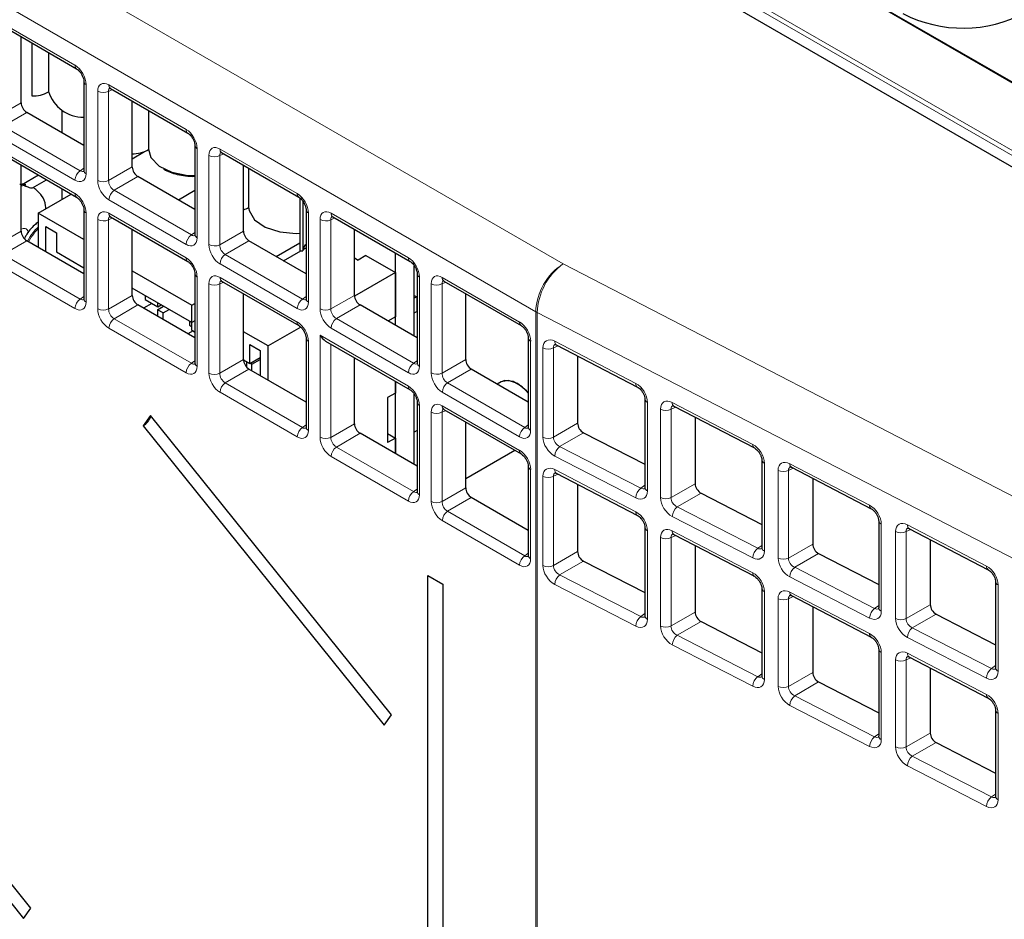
# Paper-space layout 'Blatt2' of a CAD drawing. Header units: millimetres. Extents: x 5 to 418, y 2 to 292.
# Tile 49 of 71: x 122 to 137, y 170 to 184. Entities that reach past the tile are written whole.
import ezdxf

# ---------------------------------------------------------------- set-up
doc = ezdxf.new("R2010")
doc.units = ezdxf.units.MM

psp = doc.layouts.new('Blatt2')

# ---------------------------------------------------------------- linework, layer by layer
at = {"color": 7, "linetype": 'Continuous', "lineweight": 18}
for p, q in [((87.581, 204.8), (130.346, 180.112)), ((129.912, 179.351), (87.147, 204.039)), ((142.387, 180.161), (128.952, 187.917)), ((138.189, 181.431), (131.255, 185.433)), ((131.29, 185.495), (138.224, 181.492)), ((121.354, 183.981), (122.583, 183.271)), ((122.76, 182.966), (122.76, 181.546)), ((123.122, 182.96), (124.351, 182.251)), ((122.945, 181.439), (122.945, 182.858)), ((123.18, 182.885), (123.117, 182.856)), ((123.117, 182.856), (123.117, 181.437)), ((121.35, 182.457), (121.727, 182.675)), ((121.815, 182.522), (121.438, 182.304)), ((121.438, 182.304), (122.667, 181.595)), ((122.583, 181.445), (121.354, 182.154)), ((121.354, 181.939), (122.583, 181.23)), ((124.527, 181.945), (124.527, 180.526)), ((124.713, 180.419), (124.713, 181.838)), ((124.948, 181.864), (124.885, 181.835)), ((124.885, 181.835), (124.885, 180.416)), ((124.89, 181.94), (126.119, 181.23)), ((122.667, 181.595), (122.723, 181.634)), ((123.117, 181.437), (123.494, 181.654)), ((123.583, 181.501), (123.206, 181.284)), ((121.727, 181.35), (121.777, 181.359)), ((123.206, 181.284), (124.435, 180.574)), ((124.351, 180.424), (123.122, 181.133)), ((122.76, 180.924), (122.76, 179.505)), ((123.122, 180.919), (124.351, 180.209)), ((126.295, 180.925), (126.295, 179.505)), ((126.658, 180.919), (127.886, 180.21)), ((122.945, 179.398), (122.945, 180.817)), ((123.18, 180.843), (123.117, 180.814)), ((123.117, 180.814), (123.117, 179.395)), ((126.481, 179.398), (126.481, 180.817)), ((126.715, 180.844), (126.653, 180.815)), ((126.653, 180.815), (126.653, 179.396)), ((121.35, 180.416), (121.727, 180.633)), ((124.435, 180.574), (124.491, 180.614)), ((124.885, 180.416), (125.262, 180.634)), ((121.815, 180.481), (121.438, 180.263)), ((125.35, 180.481), (124.974, 180.263)), ((122.583, 179.403), (121.354, 180.113)), ((121.438, 180.263), (122.667, 179.553)), ((126.119, 179.404), (124.89, 180.113)), ((124.974, 180.263), (126.202, 179.554)), ((130.346, 180.112), (139.788, 175.236)), ((124.527, 179.904), (124.527, 178.485)), ((124.713, 178.377), (124.713, 179.796)), ((124.948, 179.823), (124.885, 179.794)), ((124.89, 179.898), (126.119, 179.189)), ((128.063, 179.904), (128.063, 178.485)), ((128.249, 178.378), (128.249, 179.797)), ((128.483, 179.823), (128.421, 179.794)), ((128.425, 179.899), (129.654, 179.189)), ((124.885, 179.794), (124.885, 178.375)), ((128.421, 179.794), (128.421, 178.375)), ((122.667, 179.553), (122.723, 179.593)), ((123.117, 179.395), (123.494, 179.613)), ((126.202, 179.554), (126.259, 179.593)), ((126.653, 179.396), (127.03, 179.613)), ((123.583, 179.46), (123.206, 179.242)), ((127.118, 179.46), (126.741, 179.243)), ((129.912, 163.955), (129.912, 179.351)), ((139.379, 174.462), (129.936, 179.338)), ((129.936, 179.338), (129.936, 163.942)), ((123.206, 179.242), (124.435, 178.533)), ((126.741, 179.243), (127.97, 178.533)), ((124.351, 178.383), (123.122, 179.092)), ((127.886, 178.383), (126.658, 179.092)), ((126.295, 178.883), (126.295, 177.464)), ((126.481, 178.98), (127.886, 178.168)), ((126.481, 177.357), (126.481, 178.98)), ((129.831, 178.884), (129.831, 177.464)), ((130.214, 178.883), (131.504, 178.211)), ((126.653, 178.838), (126.653, 177.354)), ((130.027, 177.358), (130.027, 178.776)), ((130.268, 178.811), (130.194, 178.776)), ((130.194, 178.776), (130.194, 177.358)), ((124.435, 178.533), (124.491, 178.573)), ((124.885, 178.375), (125.262, 178.592)), ((127.97, 178.533), (128.026, 178.573)), ((128.421, 178.375), (128.798, 178.593)), ((125.35, 178.439), (124.974, 178.222)), ((128.886, 178.44), (128.509, 178.222)), ((124.974, 178.222), (126.202, 177.512)), ((128.509, 178.222), (129.738, 177.513)), ((126.119, 177.362), (124.89, 178.072)), ((129.654, 177.362), (128.425, 178.072)), ((128.063, 177.863), (128.063, 176.444)), ((128.483, 177.782), (128.421, 177.753)), ((128.425, 177.857), (129.654, 177.148)), ((131.69, 177.91), (131.69, 176.502)), ((131.897, 176.396), (131.897, 177.803)), ((132.138, 177.837), (132.064, 177.803)), ((132.064, 177.803), (132.064, 176.396)), ((132.084, 177.909), (133.364, 177.243)), ((128.249, 176.336), (128.249, 177.755)), ((128.421, 177.753), (128.421, 176.334)), ((126.202, 177.512), (126.259, 177.552)), ((126.653, 177.354), (127.03, 177.572)), ((129.738, 177.513), (129.794, 177.552)), ((130.194, 177.358), (130.578, 177.579)), ((127.118, 177.419), (126.741, 177.201)), ((130.671, 177.429), (130.292, 177.211)), ((126.741, 177.201), (127.97, 176.492)), ((130.292, 177.211), (131.583, 176.547)), ((127.886, 176.342), (126.658, 177.051)), ((131.504, 176.394), (130.214, 177.058)), ((129.831, 176.842), (129.831, 175.423)), ((130.214, 176.841), (131.504, 176.169)), ((133.549, 176.943), (133.549, 175.546)), ((133.767, 175.434), (133.767, 176.829)), ((134.008, 176.864), (133.934, 176.83)), ((133.934, 176.83), (133.934, 175.435)), ((133.953, 176.936), (135.223, 176.275)), ((130.027, 175.316), (130.027, 176.735)), ((130.268, 176.769), (130.194, 176.735)), ((130.194, 176.735), (130.194, 175.316)), ((127.97, 176.492), (128.026, 176.532)), ((128.421, 176.334), (128.798, 176.551)), ((131.583, 176.547), (131.649, 176.593)), ((132.064, 176.396), (132.448, 176.618)), ((128.886, 176.398), (128.509, 176.181)), ((132.541, 176.468), (132.162, 176.249)), ((132.162, 176.249), (133.442, 175.591)), ((128.509, 176.181), (129.738, 175.471)), ((133.364, 175.438), (132.084, 176.096)), ((129.654, 175.321), (128.425, 176.031)), ((135.408, 175.975), (135.408, 174.59)), ((135.878, 175.891), (135.803, 175.856)), ((135.823, 175.963), (137.082, 175.308)), ((131.69, 175.869), (131.69, 174.461)), ((131.897, 174.355), (131.897, 175.761)), ((132.138, 175.796), (132.064, 175.762)), ((132.064, 175.762), (132.064, 174.355)), ((132.084, 175.868), (133.364, 175.202)), ((135.636, 174.473), (135.636, 175.856)), ((135.803, 175.856), (135.803, 174.473)), ((133.442, 175.591), (133.508, 175.637)), ((133.934, 175.435), (134.317, 175.656)), ((129.738, 175.471), (129.794, 175.511)), ((130.194, 175.316), (130.578, 175.538)), ((134.411, 175.506), (134.032, 175.288)), ((130.671, 175.388), (130.292, 175.169)), ((134.032, 175.288), (135.302, 174.635)), ((130.292, 175.169), (131.583, 174.506)), ((135.223, 174.482), (133.953, 175.135)), ((131.504, 174.353), (130.214, 175.016)), ((137.268, 175.007), (137.268, 173.634)), ((133.549, 174.901), (133.549, 173.505)), ((133.767, 173.393), (133.767, 174.788)), ((134.008, 174.823), (133.934, 174.788)), ((133.934, 174.788), (133.934, 173.393)), ((133.953, 174.895), (135.223, 174.234)), ((135.302, 174.635), (135.367, 174.681)), ((135.803, 174.473), (136.187, 174.694)), ((131.583, 174.506), (131.649, 174.552)), ((132.064, 174.355), (132.448, 174.576)), ((136.281, 174.545), (135.902, 174.326)), ((132.541, 174.426), (132.162, 174.208)), ((135.902, 174.326), (137.161, 173.679)), ((132.162, 174.208), (133.442, 173.549)), ((137.082, 173.526), (135.823, 174.173)), ((133.364, 173.397), (132.084, 174.055)), ((135.408, 173.933), (135.408, 172.549)), ((135.878, 173.849), (135.803, 173.815)), ((135.823, 173.921), (137.082, 173.266)), ((135.636, 172.432), (135.636, 173.815)), ((135.803, 173.815), (135.803, 172.432)), ((137.161, 173.679), (137.226, 173.725)), ((133.442, 173.549), (133.508, 173.596)), ((133.934, 173.393), (134.317, 173.615)), ((134.411, 173.465), (134.032, 173.246)), ((134.032, 173.246), (135.302, 172.593)), ((135.223, 172.44), (133.953, 173.093)), ((137.268, 172.966), (137.268, 171.593)), ((135.302, 172.593), (135.367, 172.639)), ((135.803, 172.432), (136.187, 172.653)), ((136.281, 172.503), (135.902, 172.285)), ((135.902, 172.285), (137.161, 171.637)), ((137.082, 171.484), (135.823, 172.132)), ((137.161, 171.637), (137.226, 171.683))]:
    psp.add_line(p, q, dxfattribs=at)
at = {"color": 7, "linetype": 'Continuous', "lineweight": 25}
for p, q in [((142.413, 180.164), (128.978, 187.92)), ((121.879, 169.868), (108.476, 186.541)), ((108.361, 186.378), (121.764, 169.705)), ((138.149, 181.273), (131.301, 185.226)), ((121.38, 183.924), (122.609, 183.214)), ((121.727, 182.675), (121.727, 183.723)), ((121.897, 183.625), (121.897, 182.783)), ((122.163, 183.472), (122.163, 182.854)), ((122.723, 183.017), (122.723, 181.598)), ((123.148, 182.903), (124.377, 182.194)), ((123.494, 181.654), (123.494, 182.703)), ((122.723, 181.998), (121.815, 182.522)), ((122.375, 182.558), (122.375, 182.198)), ((123.754, 182.553), (123.754, 181.936)), ((124.491, 181.996), (124.491, 180.577)), ((121.38, 181.882), (122.609, 181.173)), ((123.494, 181.786), (123.69, 181.899)), ((124.916, 181.883), (126.145, 181.173)), ((121.727, 180.633), (121.727, 181.682)), ((125.262, 180.634), (125.262, 181.682)), ((122.003, 181.522), (121.734, 181.367)), ((125.345, 181.635), (125.345, 181.017)), ((121.908, 181.323), (122.128, 181.45)), ((124.491, 180.977), (123.583, 181.501)), ((121.995, 180.92), (122.521, 181.224)), ((122.375, 181.308), (122.375, 181.14)), ((124.491, 181.279), (124.229, 181.128)), ((126.158, 181.163), (126.158, 180.323)), ((126.208, 181.109), (126.208, 180.323)), ((121.995, 180.92), (121.995, 180.376)), ((122.723, 180.5), (121.995, 180.92)), ((122.723, 180.975), (122.723, 179.556)), ((126.259, 180.976), (126.259, 179.556)), ((123.148, 180.862), (124.377, 180.152)), ((126.683, 180.862), (127.912, 180.153)), ((122.119, 180.706), (122.287, 180.609)), ((122.119, 180.305), (122.119, 180.706)), ((122.287, 180.609), (122.287, 180.303)), ((123.494, 179.613), (123.494, 180.662)), ((127.03, 179.613), (127.03, 180.662)), ((122.723, 179.956), (121.815, 180.481)), ((126.259, 179.957), (125.35, 180.481)), ((125.785, 180.23), (126.158, 180.446)), ((122.287, 180.303), (122.723, 180.051)), ((125.9, 180.164), (126.175, 180.323)), ((126.158, 180.323), (126.208, 180.323)), ((126.21, 180.343), (126.259, 180.371)), ((127.679, 179.137), (127.679, 180.288)), ((127.03, 180.208), (127.086, 180.175)), ((127.21, 180.247), (127.086, 180.175)), ((127.21, 180.247), (127.679, 179.976)), ((123.494, 180.004), (124.444, 179.456)), ((124.491, 179.955), (124.491, 178.536)), ((127.679, 179.976), (127.03, 179.602)), ((127.679, 179.976), (127.679, 179.272)), ((127.979, 178.963), (127.979, 180.084)), ((128.026, 179.955), (128.026, 178.536)), ((124.916, 179.841), (126.145, 179.132)), ((128.451, 179.841), (129.68, 179.132)), ((124.444, 179.18), (123.494, 179.728)), ((125.262, 178.592), (125.262, 179.641)), ((128.798, 178.593), (128.798, 179.641)), ((123.804, 179.484), (123.672, 179.408)), ((123.698, 179.611), (123.698, 179.545)), ((123.698, 179.545), (123.899, 179.429)), ((123.899, 179.429), (123.899, 179.495)), ((124.444, 179.456), (124.491, 179.483)), ((127.979, 179.613), (128.018, 179.59)), ((128.018, 179.59), (127.979, 179.568)), ((128.018, 179.59), (128.018, 179.358)), ((124.491, 178.936), (123.583, 179.46)), ((123.896, 179.384), (123.993, 179.44)), ((123.896, 179.384), (123.896, 179.279)), ((123.984, 179.333), (123.896, 179.384)), ((123.899, 179.429), (123.956, 179.462)), ((123.984, 179.333), (124.081, 179.389)), ((123.984, 179.228), (123.984, 179.333)), ((124.444, 179.18), (124.444, 179.456)), ((128.026, 178.936), (127.118, 179.46)), ((127.979, 179.335), (128.018, 179.358)), ((124.405, 179.203), (124.405, 179.137)), ((124.435, 179.185), (124.435, 179.063)), ((124.491, 179.208), (124.444, 179.18)), ((127.679, 179.272), (127.561, 179.204)), ((124.461, 179.047), (124.379, 179)), ((124.405, 179.137), (124.435, 179.12)), ((124.435, 179.063), (124.491, 179.03)), ((125.654, 178.808), (125.262, 179.034)), ((126.174, 179.108), (125.654, 178.808)), ((126.259, 178.934), (126.259, 177.515)), ((126.569, 178.886), (127.912, 178.111)), ((129.794, 178.935), (129.794, 177.515)), ((125.363, 178.833), (125.531, 178.736)), ((125.363, 178.527), (125.363, 178.833)), ((125.531, 178.736), (125.531, 178.335)), ((125.654, 178.264), (125.654, 178.808)), ((130.239, 178.826), (131.53, 178.154)), ((125.262, 178.585), (125.363, 178.527)), ((125.31, 178.558), (125.31, 178.474)), ((125.363, 178.527), (125.531, 178.624)), ((125.398, 178.517), (125.531, 178.593)), ((127.03, 177.572), (127.03, 178.621)), ((130.578, 178.65), (130.578, 177.579)), ((126.259, 177.915), (125.35, 178.439)), ((125.398, 178.517), (125.372, 178.532)), ((125.398, 178.412), (125.398, 178.517)), ((129.794, 177.916), (128.886, 178.44)), ((127.679, 177.096), (127.679, 178.246)), ((127.679, 178.246), (127.679, 178.057)), ((129.361, 178.236), (129.3, 178.201)), ((127.679, 178.057), (127.555, 177.986)), ((127.555, 177.986), (127.555, 177.272)), ((127.979, 176.922), (127.979, 178.043)), ((131.649, 177.964), (131.649, 176.556)), ((128.026, 177.914), (128.026, 176.495)), ((128.451, 177.8), (129.68, 177.091)), ((132.109, 177.852), (133.389, 177.186)), ((123.785, 177.704), (123.67, 177.54)), ((127.615, 172.94), (123.785, 177.704)), ((132.448, 177.676), (132.448, 176.618)), ((123.67, 177.54), (127.5, 172.776)), ((128.026, 177.466), (127.979, 177.439)), ((128.798, 176.551), (128.798, 177.6)), ((128.026, 176.895), (127.118, 177.419)), ((127.555, 177.414), (127.679, 177.343)), ((127.679, 177.343), (127.555, 177.272)), ((127.679, 177.343), (127.679, 177.096)), ((130.671, 177.429), (131.649, 176.927)), ((128.798, 176.699), (129.578, 177.149)), ((133.508, 176.996), (133.508, 175.6)), ((129.794, 176.893), (129.794, 175.474)), ((133.979, 176.879), (135.248, 176.218)), ((130.239, 176.784), (131.53, 176.112)), ((134.317, 176.703), (134.317, 175.656)), ((130.578, 176.608), (130.578, 175.538)), ((129.794, 175.874), (128.886, 176.398)), ((132.541, 176.468), (133.508, 175.971)), ((131.649, 175.923), (131.649, 174.515)), ((135.367, 176.029), (135.367, 174.644)), ((135.849, 175.906), (137.108, 175.25)), ((132.109, 175.811), (133.389, 175.145)), ((136.187, 175.73), (136.187, 174.694)), ((132.448, 175.635), (132.448, 174.576)), ((134.411, 175.506), (135.367, 175.014)), ((130.671, 175.388), (131.649, 174.885)), ((128.198, 175.156), (128.432, 175.021)), ((128.198, 165.991), (128.198, 175.156)), ((128.432, 175.021), (128.432, 165.856)), ((133.508, 174.955), (133.508, 173.559)), ((137.226, 175.061), (137.226, 173.688)), ((133.979, 174.838), (135.248, 174.177)), ((134.317, 174.661), (134.317, 173.615)), ((136.281, 174.545), (137.226, 174.058)), ((132.541, 174.426), (133.508, 173.929)), ((135.367, 173.987), (135.367, 172.603)), ((135.849, 173.864), (137.108, 173.209)), ((136.187, 173.688), (136.187, 172.653)), ((134.411, 173.465), (135.367, 172.973)), ((127.5, 172.776), (127.615, 172.94)), ((137.226, 173.019), (137.226, 171.646)), ((136.281, 172.503), (137.226, 172.017)), ((121.764, 169.705), (121.879, 169.868))]:
    psp.add_line(p, q, dxfattribs=at)
at = {"color": 7, "linetype": 'Continuous', "lineweight": 25, "flags": 128}
for points in [[(123.754, 181.936), (123.791, 181.803), (123.921, 181.668), (124.126, 181.57), (124.379, 181.521), (124.491, 181.517)], [(125.345, 181.017), (125.352, 180.96), (125.436, 180.814), (125.607, 180.695), (125.839, 180.621), (126.103, 180.599), (126.158, 180.602)], [(129.794, 178.063), (129.765, 178.096), (129.623, 178.21), (129.481, 178.26), (129.361, 178.236)], [(129.794, 178.063), (129.698, 178.158), (129.553, 178.243), (129.419, 178.257), (129.361, 178.236)]]:
    psp.add_lwpolyline(points, dxfattribs=at)
at = {"color": 7, "linetype": 'Continuous', "lineweight": 25}
for centre, radius, start, end in [((136.707, 185.953), 2.091, 242.7371, 298.4125), ((121.917, 183.273), 0.49, 267.5833, 300.0877), ((122.716, 183.026), 0.579, 197.2324, 270.686), ((123.506, 182.364), 0.5, 267.9128, 299.7581), ((125.142, 181.345), 0.39, 287.9599, 301.3687), ((126.339, 180.32), 0.131, 128.0174, 178.4789), ((123.531, 177.771), 0.269, 301.1461, 344.2063)]:
    psp.add_arc(centre, radius, start, end, dxfattribs=at)
at = {"color": 7, "linetype": 'Continuous', "lineweight": 18}
for centre, radius, start, end in [((122.645, 183.265), 0.0622, 173.953, 233.8854), ((122.785, 183.022), 0.0623, 186.2592, 246.0116), ((123.184, 182.954), 0.062, 173.8979, 234.7844), ((123.034, 183.03), 0.193, 242.7371, 295.5304), ((124.413, 182.244), 0.0622, 173.953, 233.8854), ((124.553, 182.002), 0.0623, 186.2489, 246.0219), ((124.802, 182.01), 0.193, 242.7374, 295.5301), ((124.951, 181.933), 0.062, 173.8979, 234.7844), ((122.776, 181.435), 0.193, 124.4653, 177.267), ((122.785, 181.603), 0.062, 185.224, 246.1008), ((123.034, 181.611), 0.193, 242.7371, 295.5304), ((122.643, 181.223), 0.0604, 172.9814, 235.6028), ((123.315, 181.124), 0.193, 124.4653, 177.267), ((126.181, 181.224), 0.0622, 173.953, 233.8854), ((122.785, 180.981), 0.0623, 186.2592, 246.0116), ((123.182, 180.912), 0.0603, 172.9686, 235.716), ((126.321, 180.981), 0.0623, 186.2589, 246.0124), ((126.719, 180.913), 0.062, 173.8979, 234.7844), ((123.034, 180.989), 0.193, 242.7371, 295.5304), ((126.57, 180.989), 0.193, 242.7368, 295.5307), ((124.544, 180.415), 0.193, 124.4653, 177.267), ((124.553, 180.583), 0.062, 185.2182, 246.1066), ((124.802, 180.591), 0.193, 242.7374, 295.5301), ((124.411, 180.202), 0.0604, 172.9814, 235.6028), ((125.083, 180.104), 0.193, 124.4653, 177.267), ((127.948, 180.203), 0.0622, 173.953, 233.8854), ((130.873, 179.307), 0.963, 123.2299, 177.3476), ((130.947, 179.299), 1.012, 126.4874, 177.7864), ((124.553, 179.961), 0.0623, 186.2489, 246.0219), ((128.088, 179.961), 0.0623, 186.2595, 246.0118), ((124.802, 179.968), 0.193, 242.7374, 295.5301), ((124.95, 179.891), 0.0603, 172.9686, 235.716), ((128.337, 179.969), 0.193, 242.7374, 295.5306), ((128.487, 179.892), 0.062, 173.8979, 234.7844), ((122.776, 179.394), 0.193, 124.4669, 177.2664), ((122.785, 179.562), 0.062, 185.224, 246.1008), ((126.312, 179.394), 0.193, 124.4653, 177.267), ((126.32, 179.562), 0.062, 185.2179, 246.1069), ((123.034, 179.57), 0.193, 242.7371, 295.5304), ((126.57, 179.57), 0.193, 242.7368, 295.5307), ((130.215, 179.877), 0.607, 240.0048, 242.6712), ((123.315, 179.083), 0.193, 124.4669, 177.2664), ((126.179, 179.182), 0.0604, 172.9814, 235.6028), ((126.851, 179.083), 0.193, 124.4653, 177.267), ((129.716, 179.183), 0.0622, 173.953, 233.8854), ((126.321, 178.94), 0.0623, 186.2589, 246.0124), ((129.856, 178.94), 0.0623, 186.2588, 246.0114), ((130.273, 178.875), 0.06, 172.7738, 235.677), ((130.11, 178.953), 0.195, 244.6944, 295.3807), ((124.544, 178.373), 0.193, 124.4669, 177.2664), ((124.553, 178.541), 0.062, 185.2182, 246.1066), ((128.08, 178.374), 0.193, 124.4653, 177.267), ((128.088, 178.542), 0.062, 185.2185, 246.1063), ((124.802, 178.549), 0.193, 242.7374, 295.5301), ((128.337, 178.55), 0.193, 242.7374, 295.5306), ((125.083, 178.062), 0.193, 124.4669, 177.2664), ((127.948, 178.162), 0.0623, 173.9878, 233.8507), ((128.619, 178.063), 0.193, 124.4653, 177.267), ((131.564, 178.203), 0.0604, 172.8688, 234.8036), ((131.713, 177.971), 0.0654, 187.3644, 249.1319), ((128.088, 177.92), 0.0623, 186.2595, 246.0118), ((128.487, 177.851), 0.062, 173.8972, 234.7874), ((131.98, 177.979), 0.195, 244.6951, 295.38), ((132.143, 177.902), 0.06, 172.7722, 235.6785), ((128.337, 177.927), 0.193, 242.7374, 295.5306), ((126.312, 177.353), 0.193, 124.4669, 177.2664), ((126.32, 177.521), 0.062, 185.2179, 246.1069), ((129.847, 177.353), 0.193, 124.4653, 177.267), ((129.856, 177.521), 0.062, 185.2295, 246.0952), ((126.57, 177.529), 0.193, 242.7368, 295.5307), ((130.11, 177.534), 0.195, 244.6944, 295.3807), ((126.851, 177.042), 0.193, 124.4669, 177.2664), ((129.716, 177.141), 0.0623, 173.9878, 233.8507), ((130.417, 177.05), 0.203, 127.6924, 177.8035), ((133.423, 177.236), 0.0603, 172.8634, 234.8089), ((133.573, 177.004), 0.0654, 187.3786, 249.1219), ((129.856, 176.899), 0.0623, 186.2588, 246.0114), ((130.273, 176.834), 0.06, 172.775, 235.6758), ((133.85, 177.006), 0.195, 244.6944, 295.3812), ((134.013, 176.929), 0.06, 172.7647, 235.6915), ((130.11, 176.911), 0.195, 244.6944, 295.3807), ((131.707, 176.386), 0.203, 127.6935, 177.8033), ((131.713, 176.563), 0.065, 186.2083, 249.2432), ((128.08, 176.332), 0.193, 124.4669, 177.2664), ((128.088, 176.5), 0.062, 185.2185, 246.1063), ((131.98, 176.572), 0.195, 244.6951, 295.38), ((128.337, 176.508), 0.193, 242.7374, 295.5306), ((132.287, 176.088), 0.203, 127.6924, 177.8035), ((135.283, 176.268), 0.0604, 172.8707, 234.8072), ((128.619, 176.021), 0.193, 124.4669, 177.2664), ((131.564, 176.162), 0.0603, 172.8537, 234.8187), ((131.713, 175.93), 0.0654, 187.3644, 249.1319), ((135.432, 176.036), 0.0654, 187.3642, 249.1363), ((135.883, 175.955), 0.06, 172.7776, 235.6803), ((131.98, 175.938), 0.195, 244.6951, 295.38), ((132.143, 175.861), 0.06, 172.7738, 235.677), ((135.72, 176.033), 0.195, 244.6942, 295.3809), ((133.567, 175.43), 0.203, 127.6924, 177.8035), ((133.572, 175.607), 0.065, 186.2029, 249.2476), ((129.847, 175.312), 0.193, 124.4669, 177.2664), ((129.856, 175.48), 0.062, 185.2295, 246.0952), ((133.85, 175.611), 0.195, 244.6944, 295.3812), ((130.11, 175.493), 0.195, 244.6944, 295.3807), ((134.156, 175.127), 0.203, 127.6971, 177.7997), ((137.142, 175.3), 0.0603, 172.8575, 234.8221), ((130.417, 175.009), 0.203, 127.6924, 177.8035), ((133.423, 175.194), 0.0604, 172.8646, 234.8077), ((133.573, 174.962), 0.0654, 187.3786, 249.1219), ((137.291, 175.068), 0.0654, 187.3684, 249.1289), ((133.85, 174.965), 0.195, 244.6944, 295.3812), ((134.013, 174.887), 0.06, 172.7773, 235.679), ((135.426, 174.474), 0.203, 127.6954, 177.8004), ((135.431, 174.651), 0.065, 186.208, 249.2476), ((131.707, 174.345), 0.203, 127.6924, 177.8035), ((131.713, 174.522), 0.065, 186.2083, 249.2432), ((135.72, 174.649), 0.195, 244.6942, 295.3809), ((131.98, 174.531), 0.195, 244.6951, 295.38), ((136.026, 174.165), 0.203, 127.6954, 177.8003), ((132.287, 174.047), 0.203, 127.6941, 177.8027), ((135.283, 174.226), 0.0604, 172.8723, 234.8056), ((135.432, 173.995), 0.0654, 187.3642, 249.1363), ((135.883, 173.914), 0.06, 172.7651, 235.6928), ((135.72, 173.991), 0.195, 244.6942, 295.3809), ((137.291, 173.695), 0.065, 186.2122, 249.2403), ((133.567, 173.389), 0.203, 127.6924, 177.8035), ((133.572, 173.566), 0.065, 186.2029, 249.2476), ((137.285, 173.518), 0.203, 127.6948, 177.8001), ((133.85, 173.57), 0.195, 244.6944, 295.3812), ((134.156, 173.085), 0.203, 127.6961, 177.8008), ((137.142, 173.259), 0.0604, 172.8726, 234.807), ((137.291, 173.027), 0.0654, 187.3684, 249.1289), ((135.426, 172.433), 0.203, 127.6971, 177.7997), ((135.431, 172.61), 0.065, 186.208, 249.2476), ((135.72, 172.608), 0.195, 244.6942, 295.3809), ((136.026, 172.124), 0.203, 127.6943, 177.8004), ((137.285, 171.477), 0.203, 127.6959, 177.7999), ((137.291, 171.653), 0.065, 186.2122, 249.2403)]:
    psp.add_arc(centre, radius, start, end, dxfattribs=at)
for centre, major_axis, ratio, start_param, end_param in [((122.583, 183.067), (-0.125, 0.217), 0.578965, 3.928442, 5.496499), ((123.122, 182.756), (-0.125, 0.217), 0.575802, 5.499237, 7.067295), ((123.211, 182.807), (-0.073, 0.103), 0.569649, 6.163641, 7.016731), ((124.35, 182.047), (-0.125, 0.217), 0.578965, 3.928442, 5.496499), ((124.89, 181.735), (-0.125, 0.217), 0.575802, 5.499237, 7.067295), ((124.979, 181.786), (-0.073, 0.103), 0.569649, 6.163641, 7.016731), ((122.583, 181.649), (-0.125, 0.217), 0.575802, 2.357645, 3.925702), ((122.671, 181.7), (-0.053, 0.115), 0.56964, 2.408205, 3.2431), ((123.122, 181.338), (-0.125, 0.217), 0.578965, 0.786849, 2.354907), ((123.211, 181.389), (-0.062, 0.108), 0.642476, 0.786856, 2.354913), ((122.583, 181.026), (-0.125, 0.217), 0.578965, 3.928442, 5.496499), ((126.118, 181.026), (-0.125, 0.217), 0.578965, 3.928442, 5.496499), ((123.122, 180.714), (-0.125, 0.217), 0.575802, 5.499237, 7.067295), ((126.658, 180.715), (-0.125, 0.217), 0.575802, 5.499237, 7.067295), ((123.211, 180.765), (-0.073, 0.103), 0.569649, 6.163641, 7.016731), ((126.746, 180.766), (-0.073, 0.103), 0.569649, 6.163641, 7.016731), ((124.35, 180.629), (-0.125, 0.217), 0.575802, 2.357645, 3.925702), ((124.439, 180.68), (-0.053, 0.115), 0.56964, 2.408205, 3.2431), ((124.89, 180.317), (-0.125, 0.217), 0.578965, 0.786849, 2.354907), ((124.979, 180.368), (-0.062, 0.108), 0.642476, 0.786856, 2.354913), ((124.35, 180.005), (-0.125, 0.217), 0.578965, 3.928442, 5.496499), ((127.886, 180.006), (-0.125, 0.217), 0.578965, 3.928442, 5.496499), ((124.89, 179.694), (-0.125, 0.217), 0.575802, 5.499237, 7.067295), ((128.426, 179.694), (-0.125, 0.217), 0.575802, 5.499237, 7.067295), ((124.979, 179.745), (-0.073, 0.103), 0.569649, 6.163641, 7.016731), ((128.514, 179.745), (-0.073, 0.103), 0.569649, 6.163641, 7.016731), ((122.583, 179.608), (-0.125, 0.217), 0.575802, 2.357645, 3.925702), ((122.671, 179.659), (-0.053, 0.115), 0.56964, 2.408205, 3.2431), ((126.118, 179.608), (-0.125, 0.217), 0.575802, 2.357645, 3.925702), ((126.207, 179.659), (-0.053, 0.115), 0.56964, 2.408205, 3.2431), ((123.122, 179.296), (-0.125, 0.217), 0.578965, 0.786849, 2.354907), ((123.211, 179.347), (-0.062, 0.108), 0.642476, 0.786856, 2.354913), ((126.658, 179.297), (-0.125, 0.217), 0.578965, 0.786849, 2.354907), ((126.746, 179.348), (-0.062, 0.108), 0.642476, 0.786856, 2.354913), ((126.118, 178.985), (-0.125, 0.217), 0.578965, 3.928442, 5.496499), ((129.654, 178.985), (-0.125, 0.217), 0.578965, 3.928442, 5.496499), ((130.214, 178.678), (-0.137, 0.211), 0.604494, 5.464629, 7.032687), ((130.298, 178.732), (-0.0853, 0.096), 0.615279, 6.090018, 6.935818), ((124.35, 178.587), (-0.125, 0.217), 0.575802, 2.357645, 3.925702), ((124.439, 178.638), (-0.053, 0.115), 0.56964, 2.408205, 3.2431), ((127.886, 178.588), (-0.125, 0.217), 0.575802, 2.357645, 3.925702), ((127.974, 178.639), (-0.053, 0.115), 0.56964, 2.408205, 3.2431), ((124.89, 178.276), (-0.125, 0.217), 0.578965, 0.786849, 2.354907), ((124.979, 178.327), (-0.062, 0.108), 0.642476, 0.786856, 2.354913), ((128.426, 178.276), (-0.125, 0.217), 0.578965, 0.786849, 2.354907), ((128.514, 178.327), (-0.062, 0.108), 0.642476, 0.786856, 2.354913), ((127.886, 177.964), (-0.125, 0.217), 0.578965, 3.928442, 5.496499), ((131.504, 178.007), (-0.135, 0.211), 0.608028, 3.899645, 5.467702), ((132.084, 177.705), (-0.137, 0.211), 0.604494, 5.464629, 7.032687), ((128.426, 177.653), (-0.125, 0.217), 0.575802, 5.499237, 7.067295), ((128.514, 177.704), (-0.073, 0.103), 0.569649, 6.163641, 7.016731), ((132.167, 177.758), (-0.0853, 0.096), 0.615279, 6.090018, 6.935818), ((126.118, 177.567), (-0.125, 0.217), 0.575802, 2.357645, 3.925702), ((126.207, 177.618), (-0.053, 0.115), 0.56964, 2.408205, 3.2431), ((129.654, 177.567), (-0.125, 0.217), 0.575802, 2.357645, 3.925702), ((129.742, 177.618), (-0.053, 0.115), 0.56964, 2.408205, 3.2431), ((126.658, 177.255), (-0.125, 0.217), 0.578965, 0.786849, 2.354907), ((126.746, 177.306), (-0.062, 0.108), 0.642476, 0.786856, 2.354913), ((130.214, 177.262), (-0.136, 0.21), 0.611304, 0.754299, 2.322356), ((130.298, 177.316), (-0.0766, 0.0995), 0.703093, 0.693642, 2.261699), ((129.654, 176.944), (-0.125, 0.217), 0.578965, 3.928442, 5.496499), ((133.363, 177.039), (-0.135, 0.211), 0.608028, 3.899645, 5.467702), ((133.954, 176.731), (-0.137, 0.211), 0.604494, 5.464629, 7.032687), ((130.214, 176.637), (-0.137, 0.211), 0.604494, 5.464629, 7.032687), ((134.037, 176.785), (-0.0853, 0.096), 0.615279, 6.090018, 6.935818), ((130.298, 176.69), (-0.0853, 0.096), 0.615279, 6.090018, 6.935818), ((131.587, 176.652), (-0.062, 0.109), 0.638763, 2.364268, 3.204535), ((127.886, 176.546), (-0.125, 0.217), 0.575802, 2.357645, 3.925702), ((127.974, 176.597), (-0.053, 0.115), 0.56964, 2.408205, 3.2431), ((131.504, 176.599), (-0.135, 0.21), 0.608173, 2.331693, 3.89975), ((132.084, 176.3), (-0.136, 0.21), 0.611304, 0.754299, 2.322356), ((132.167, 176.354), (-0.0766, 0.0995), 0.703093, 0.693642, 2.261699), ((128.426, 176.235), (-0.125, 0.217), 0.578965, 0.786849, 2.354907), ((128.514, 176.286), (-0.062, 0.108), 0.642476, 0.786856, 2.354913), ((135.222, 176.071), (-0.135, 0.211), 0.608028, 3.899645, 5.467702), ((131.504, 175.965), (-0.135, 0.211), 0.608028, 3.899645, 5.467702), ((132.084, 175.663), (-0.137, 0.211), 0.604494, 5.464629, 7.032687), ((135.824, 175.758), (-0.137, 0.211), 0.604494, 5.464629, 7.032687), ((135.907, 175.812), (-0.0853, 0.096), 0.615279, 6.090018, 6.935818), ((132.167, 175.717), (-0.0853, 0.096), 0.615279, 6.090018, 6.935818), ((133.447, 175.696), (-0.062, 0.109), 0.638763, 2.364268, 3.204535), ((129.654, 175.526), (-0.125, 0.217), 0.575802, 2.357645, 3.925702), ((129.742, 175.577), (-0.053, 0.115), 0.56964, 2.408205, 3.2431), ((133.363, 175.643), (-0.135, 0.21), 0.608173, 2.331693, 3.89975), ((133.954, 175.339), (-0.136, 0.21), 0.611304, 0.754299, 2.322356), ((134.037, 175.392), (-0.0766, 0.0995), 0.703093, 0.693642, 2.261699), ((130.214, 175.221), (-0.136, 0.21), 0.611304, 0.754299, 2.322356), ((130.298, 175.274), (-0.0766, 0.0995), 0.703093, 0.693642, 2.261699), ((137.081, 175.103), (-0.135, 0.211), 0.608028, 3.899645, 5.467702), ((133.363, 174.998), (-0.135, 0.211), 0.608028, 3.899645, 5.467702), ((133.954, 174.69), (-0.137, 0.211), 0.604494, 5.464629, 7.032687), ((134.037, 174.744), (-0.0853, 0.096), 0.615279, 6.090018, 6.935818), ((135.306, 174.74), (-0.062, 0.109), 0.638763, 2.364268, 3.204535), ((131.587, 174.611), (-0.062, 0.109), 0.638763, 2.364268, 3.204535), ((135.222, 174.686), (-0.135, 0.21), 0.608173, 2.331693, 3.89975), ((135.824, 174.377), (-0.136, 0.21), 0.611304, 0.754299, 2.322356), ((135.907, 174.431), (-0.0766, 0.0995), 0.703093, 0.693642, 2.261699), ((131.504, 174.557), (-0.135, 0.21), 0.608173, 2.331693, 3.89975), ((132.084, 174.259), (-0.136, 0.21), 0.611304, 0.754299, 2.322356), ((132.167, 174.313), (-0.0766, 0.0995), 0.703093, 0.693642, 2.261699), ((135.222, 174.03), (-0.135, 0.211), 0.608028, 3.899645, 5.467702), ((135.824, 173.717), (-0.137, 0.211), 0.604494, 5.464629, 7.032687), ((135.907, 173.77), (-0.0853, 0.096), 0.615279, 6.090018, 6.935818), ((133.447, 173.655), (-0.062, 0.109), 0.638763, 2.364268, 3.204535), ((137.081, 173.73), (-0.135, 0.21), 0.608173, 2.331693, 3.89975), ((137.165, 173.784), (-0.062, 0.109), 0.638763, 2.364268, 3.204535), ((133.363, 173.601), (-0.135, 0.21), 0.608173, 2.331693, 3.89975), ((133.954, 173.297), (-0.136, 0.21), 0.611304, 0.754299, 2.322356), ((134.037, 173.351), (-0.0766, 0.0995), 0.703093, 0.693642, 2.261699), ((137.081, 173.062), (-0.135, 0.211), 0.608028, 3.899645, 5.467702), ((135.306, 172.699), (-0.062, 0.109), 0.638763, 2.364268, 3.204535), ((135.222, 172.645), (-0.135, 0.21), 0.608173, 2.331693, 3.89975), ((135.824, 172.336), (-0.136, 0.21), 0.611304, 0.754299, 2.322356), ((135.907, 172.39), (-0.0766, 0.0995), 0.703093, 0.693642, 2.261699), ((137.081, 171.689), (-0.135, 0.21), 0.608173, 2.331693, 3.89975), ((137.165, 171.743), (-0.062, 0.109), 0.638763, 2.364268, 3.204535)]:
    psp.add_ellipse(centre, major_axis=major_axis, ratio=ratio, start_param=start_param, end_param=end_param, dxfattribs=at)
at = {"color": 7, "linetype": 'Continuous', "lineweight": 25}
for centre, major_axis, ratio, start_param, end_param in [((121.815, 182.624), (-0.062, 0.108), 0.578965, 0.786849, 2.354907), ((123.583, 181.603), (-0.062, 0.108), 0.578965, 0.786849, 2.354907), ((121.815, 180.583), (-0.062, 0.108), 0.578965, 0.786849, 2.354907), ((125.351, 180.583), (-0.062, 0.108), 0.578965, 0.786849, 2.354907), ((123.583, 179.562), (-0.062, 0.108), 0.578965, 0.786849, 2.354907), ((127.118, 179.562), (-0.062, 0.108), 0.578965, 0.786849, 2.354907), ((126.569, 179.031), (-0.088, 0.153), 0.577335, 1.570756, 2.356235), ((125.351, 178.542), (-0.062, 0.108), 0.578965, 0.786849, 2.354907), ((128.886, 178.542), (-0.062, 0.108), 0.578965, 0.786849, 2.354907), ((127.118, 177.521), (-0.062, 0.108), 0.578965, 0.786849, 2.354907), ((130.671, 177.531), (-0.068, 0.105), 0.611304, 0.754299, 2.322356), ((128.886, 176.501), (-0.062, 0.108), 0.578965, 0.786849, 2.354907), ((132.541, 176.57), (-0.068, 0.105), 0.611304, 0.754299, 2.322356), ((134.411, 175.608), (-0.068, 0.105), 0.611304, 0.754299, 2.322356), ((130.671, 175.49), (-0.068, 0.105), 0.611304, 0.754299, 2.322356), ((136.281, 174.647), (-0.068, 0.105), 0.611304, 0.754299, 2.322356), ((132.541, 174.528), (-0.068, 0.105), 0.611304, 0.754299, 2.322356), ((134.411, 173.567), (-0.068, 0.105), 0.611304, 0.754299, 2.322356), ((136.281, 172.605), (-0.068, 0.105), 0.611304, 0.754299, 2.322356)]:
    psp.add_ellipse(centre, major_axis=major_axis, ratio=ratio, start_param=start_param, end_param=end_param, dxfattribs=at)
for points, knots in [([(122.609, 183.214), (122.617, 183.209), (122.632, 183.199), (122.662, 183.169), (122.689, 183.129), (122.711, 183.083), (122.722, 183.042), (122.723, 183.024), (122.723, 183.017)], [0, 0, 0, 0, 0.15542, 0.319084, 0.497627, 0.684711, 0.870068, 1, 1, 1, 1]), ([(123.132, 182.91), (123.132, 182.91), (123.133, 182.91), (123.143, 182.905), (123.148, 182.903)], [0, 0, 0, 0, 0.511658, 1, 1, 1, 1]), ([(124.377, 182.194), (124.384, 182.189), (124.4, 182.178), (124.429, 182.148), (124.457, 182.108), (124.479, 182.062), (124.49, 182.022), (124.49, 182.004), (124.491, 181.996)], [0, 0, 0, 0, 0.155419, 0.319086, 0.497628, 0.684713, 0.870069, 1, 1, 1, 1]), ([(124.9, 181.89), (124.9, 181.89), (124.9, 181.89), (124.911, 181.885), (124.916, 181.883)], [0, 0, 0, 0, 0.511651, 1, 1, 1, 1]), ([(122.723, 181.598), (122.722, 181.591), (122.721, 181.58), (122.721, 181.58), (122.721, 181.58)], [0, 0, 0, 0, 0.58817, 1, 1, 1, 1]), ([(123.993, 181.627), (123.996, 181.625), (124.045, 181.581), (124.175, 181.542), (124.34, 181.511), (124.437, 181.503), (124.487, 181.506), (124.491, 181.506)], [0, 0, 0, 0, 0.028862, 0.48362, 0.730929, 0.978476, 1, 1, 1, 1]), ([(121.803, 181.368), (121.794, 181.371), (121.766, 181.383), (121.732, 181.378), (121.708, 181.375)], [0, 0, 0, 0, 0.306502, 1, 1, 1, 1]), ([(121.789, 181.374), (121.788, 181.374), (121.787, 181.374), (121.774, 181.377), (121.757, 181.38), (121.752, 181.378), (121.754, 181.375), (121.758, 181.371), (121.759, 181.37)], [0, 0, 0, 0, 0.02927, 0.032847, 0.516734, 0.772648, 0.889991, 1, 1, 1, 1]), ([(121.777, 181.359), (121.774, 181.361), (121.768, 181.363), (121.762, 181.367), (121.76, 181.369), (121.759, 181.37)], [0, 0, 0, 0, 0.397219, 0.8073905, 1, 1, 1, 1]), ([(121.777, 181.359), (121.781, 181.358), (121.79, 181.354), (121.81, 181.345), (121.841, 181.332), (121.876, 181.322), (121.902, 181.32), (121.906, 181.323), (121.907, 181.324)], [0, 0, 0, 0, 0.06912, 0.142864, 0.307839, 0.613086, 0.918913, 1, 1, 1, 1]), ([(122.12, 180.992), (122.119, 181.008), (122.113, 181.088), (122.057, 181.216), (121.972, 181.285), (121.927, 181.322)], [0, 0, 0, 0, 0.099506, 0.523758, 1, 1, 1, 1]), ([(122.609, 181.173), (122.617, 181.168), (122.632, 181.157), (122.662, 181.127), (122.689, 181.087), (122.711, 181.042), (122.722, 181.001), (122.723, 180.983), (122.723, 180.975)], [0, 0, 0, 0, 0.155418, 0.319078, 0.497628, 0.684712, 0.870069, 1, 1, 1, 1]), ([(126.145, 181.173), (126.152, 181.168), (126.168, 181.158), (126.197, 181.128), (126.225, 181.088), (126.247, 181.042), (126.257, 181.001), (126.258, 180.983), (126.259, 180.976)], [0, 0, 0, 0, 0.155417, 0.319084, 0.497627, 0.684712, 0.870069, 1, 1, 1, 1]), ([(121.995, 180.776), (121.976, 180.761), (121.904, 180.705), (121.829, 180.611), (121.786, 180.531), (121.777, 180.514)], [0, 0, 0, 0, 0.218349, 0.836718, 1, 1, 1, 1]), ([(123.132, 180.869), (123.132, 180.869), (123.133, 180.869), (123.143, 180.864), (123.148, 180.862)], [0, 0, 0, 0, 0.511647, 1, 1, 1, 1]), ([(126.667, 180.869), (126.668, 180.869), (126.668, 180.869), (126.678, 180.864), (126.683, 180.862)], [0, 0, 0, 0, 0.511662, 1, 1, 1, 1]), ([(124.491, 180.577), (124.49, 180.57), (124.489, 180.559), (124.489, 180.56), (124.489, 180.56)], [0, 0, 0, 0, 0.588165, 1, 1, 1, 1]), ([(124.377, 180.152), (124.384, 180.147), (124.4, 180.137), (124.429, 180.107), (124.457, 180.067), (124.479, 180.021), (124.49, 179.98), (124.49, 179.962), (124.491, 179.955)], [0, 0, 0, 0, 0.155418, 0.319081, 0.49763, 0.684713, 0.870069, 1, 1, 1, 1]), ([(127.912, 180.153), (127.92, 180.148), (127.936, 180.137), (127.965, 180.107), (127.993, 180.067), (128.014, 180.021), (128.025, 179.981), (128.026, 179.963), (128.026, 179.955)], [0, 0, 0, 0, 0.155423, 0.319083, 0.49763, 0.684715, 0.870069, 1, 1, 1, 1]), ([(124.9, 179.848), (124.9, 179.848), (124.9, 179.849), (124.911, 179.844), (124.916, 179.841)], [0, 0, 0, 0, 0.511641, 1, 1, 1, 1]), ([(128.435, 179.849), (128.435, 179.849), (128.436, 179.849), (128.446, 179.844), (128.451, 179.841)], [0, 0, 0, 0, 0.511653, 1, 1, 1, 1]), ([(122.723, 179.556), (122.722, 179.55), (122.721, 179.538), (122.721, 179.539), (122.721, 179.539)], [0, 0, 0, 0, 0.58817, 1, 1, 1, 1]), ([(126.259, 179.556), (126.258, 179.55), (126.257, 179.539), (126.257, 179.539), (126.257, 179.539)], [0, 0, 0, 0, 0.588172, 1, 1, 1, 1]), ([(126.145, 179.132), (126.152, 179.127), (126.168, 179.116), (126.197, 179.086), (126.225, 179.046), (126.247, 179.001), (126.257, 178.96), (126.258, 178.942), (126.259, 178.934)], [0, 0, 0, 0, 0.1554149, 0.3190784, 0.4976283, 0.6847127, 0.870069, 1, 1, 1, 1]), ([(129.68, 179.132), (129.688, 179.127), (129.703, 179.117), (129.733, 179.087), (129.76, 179.047), (129.782, 179.001), (129.793, 178.96), (129.794, 178.942), (129.794, 178.935)], [0, 0, 0, 0, 0.155422, 0.319088, 0.49763, 0.684713, 0.870069, 1, 1, 1, 1]), ([(130.217, 178.834), (130.217, 178.834), (130.214, 178.833), (130.223, 178.834), (130.235, 178.828), (130.239, 178.826)], [0, 0, 0, 0, 0.056818, 0.626359, 1, 1, 1, 1]), ([(124.491, 178.536), (124.49, 178.529), (124.489, 178.518), (124.489, 178.518), (124.489, 178.518)], [0, 0, 0, 0, 0.588165, 1, 1, 1, 1]), ([(128.026, 178.536), (128.026, 178.529), (128.025, 178.518), (128.025, 178.519), (128.025, 178.519)], [0, 0, 0, 0, 0.588172, 1, 1, 1, 1]), ([(127.912, 178.111), (127.92, 178.106), (127.936, 178.096), (127.965, 178.066), (127.993, 178.026), (128.014, 177.98), (128.025, 177.939), (128.026, 177.921), (128.026, 177.914)], [0, 0, 0, 0, 0.155421, 0.319077, 0.497632, 0.684716, 0.87007, 1, 1, 1, 1]), ([(131.53, 178.154), (131.539, 178.149), (131.556, 178.138), (131.587, 178.109), (131.615, 178.07), (131.637, 178.026), (131.647, 177.987), (131.648, 177.971), (131.649, 177.964)], [0, 0, 0, 0, 0.157991, 0.324994, 0.505217, 0.692441, 0.87681, 1, 1, 1, 1]), ([(128.435, 177.807), (128.435, 177.807), (128.436, 177.808), (128.446, 177.803), (128.451, 177.8)], [0, 0, 0, 0, 0.511643, 1, 1, 1, 1]), ([(132.087, 177.86), (132.087, 177.86), (132.084, 177.859), (132.093, 177.86), (132.104, 177.855), (132.109, 177.852)], [0, 0, 0, 0, 0.056775, 0.626337, 1, 1, 1, 1]), ([(126.259, 177.515), (126.258, 177.508), (126.257, 177.497), (126.257, 177.498), (126.257, 177.498)], [0, 0, 0, 0, 0.588172, 1, 1, 1, 1]), ([(129.794, 177.515), (129.793, 177.509), (129.792, 177.498), (129.792, 177.498), (129.792, 177.498)], [0, 0, 0, 0, 0.588158, 1, 1, 1, 1]), ([(133.389, 177.186), (133.398, 177.181), (133.415, 177.171), (133.446, 177.141), (133.474, 177.102), (133.496, 177.058), (133.507, 177.02), (133.507, 177.003), (133.508, 176.996)], [0, 0, 0, 0, 0.157985, 0.324995, 0.505227, 0.69244, 0.876809, 1, 1, 1, 1]), ([(129.68, 177.091), (129.688, 177.086), (129.703, 177.075), (129.733, 177.045), (129.76, 177.005), (129.782, 176.96), (129.793, 176.919), (129.794, 176.901), (129.794, 176.893)], [0, 0, 0, 0, 0.15542, 0.319083, 0.497631, 0.684714, 0.870069, 1, 1, 1, 1]), ([(133.957, 176.887), (133.957, 176.887), (133.954, 176.886), (133.962, 176.887), (133.974, 176.881), (133.979, 176.879)], [0, 0, 0, 0, 0.05675, 0.626325, 1, 1, 1, 1]), ([(130.217, 176.792), (130.217, 176.792), (130.214, 176.791), (130.223, 176.792), (130.235, 176.787), (130.239, 176.784)], [0, 0, 0, 0, 0.0567949, 0.6263498, 1, 1, 1, 1]), ([(131.649, 176.556), (131.648, 176.55), (131.647, 176.539), (131.647, 176.54), (131.647, 176.54)], [0, 0, 0, 0, 0.602984, 1, 1, 1, 1]), ([(128.026, 176.495), (128.026, 176.488), (128.025, 176.477), (128.025, 176.477), (128.025, 176.477)], [0, 0, 0, 0, 0.588172, 1, 1, 1, 1]), ([(135.248, 176.218), (135.257, 176.213), (135.274, 176.203), (135.305, 176.173), (135.333, 176.134), (135.355, 176.09), (135.366, 176.052), (135.366, 176.035), (135.367, 176.029)], [0, 0, 0, 0, 0.157983, 0.324992, 0.505222, 0.692429, 0.876797, 1, 1, 1, 1]), ([(131.53, 176.112), (131.539, 176.107), (131.556, 176.097), (131.587, 176.067), (131.615, 176.028), (131.637, 175.984), (131.647, 175.946), (131.648, 175.929), (131.649, 175.923)], [0, 0, 0, 0, 0.1579892, 0.3249876, 0.5052179, 0.6924292, 0.8768102, 1, 1, 1, 1]), ([(135.827, 175.914), (135.827, 175.914), (135.824, 175.913), (135.832, 175.914), (135.844, 175.908), (135.849, 175.906)], [0, 0, 0, 0, 0.056762, 0.6263393, 1, 1, 1, 1]), ([(132.087, 175.819), (132.087, 175.819), (132.084, 175.818), (132.093, 175.819), (132.104, 175.813), (132.109, 175.811)], [0, 0, 0, 0, 0.056751, 0.626347, 1, 1, 1, 1]), ([(133.508, 175.6), (133.507, 175.593), (133.506, 175.583), (133.506, 175.583), (133.506, 175.584)], [0, 0, 0, 0, 0.602958, 1, 1, 1, 1]), ([(129.794, 175.474), (129.793, 175.467), (129.792, 175.456), (129.792, 175.457), (129.792, 175.457)], [0, 0, 0, 0, 0.588158, 1, 1, 1, 1]), ([(133.389, 175.145), (133.398, 175.14), (133.415, 175.129), (133.446, 175.1), (133.474, 175.061), (133.496, 175.016), (133.507, 174.978), (133.507, 174.962), (133.508, 174.955)], [0, 0, 0, 0, 0.157984, 0.324994, 0.505217, 0.692441, 0.876809, 1, 1, 1, 1]), ([(137.108, 175.25), (137.116, 175.245), (137.133, 175.235), (137.164, 175.205), (137.193, 175.166), (137.214, 175.122), (137.225, 175.084), (137.226, 175.067), (137.226, 175.061)], [0, 0, 0, 0, 0.157983, 0.32499, 0.505216, 0.692427, 0.876809, 1, 1, 1, 1]), ([(133.957, 174.846), (133.957, 174.846), (133.954, 174.845), (133.962, 174.846), (133.974, 174.84), (133.979, 174.838)], [0, 0, 0, 0, 0.056775, 0.626325, 1, 1, 1, 1]), ([(135.367, 174.644), (135.366, 174.637), (135.365, 174.627), (135.365, 174.627), (135.365, 174.628)], [0, 0, 0, 0, 0.602966, 1, 1, 1, 1]), ([(131.649, 174.515), (131.648, 174.508), (131.647, 174.497), (131.647, 174.498), (131.647, 174.499)], [0, 0, 0, 0, 0.602984, 1, 1, 1, 1]), ([(135.248, 174.177), (135.257, 174.172), (135.274, 174.162), (135.305, 174.132), (135.333, 174.093), (135.355, 174.049), (135.366, 174.01), (135.366, 173.994), (135.367, 173.987)], [0, 0, 0, 0, 0.157985, 0.324995, 0.505219, 0.692439, 0.876809, 1, 1, 1, 1]), ([(135.827, 173.872), (135.827, 173.872), (135.824, 173.871), (135.832, 173.872), (135.844, 173.867), (135.849, 173.864)], [0, 0, 0, 0, 0.056761, 0.626329, 1, 1, 1, 1]), ([(137.226, 173.688), (137.225, 173.681), (137.224, 173.67), (137.224, 173.671), (137.224, 173.672)], [0, 0, 0, 0, 0.602966, 1, 1, 1, 1]), ([(133.508, 173.559), (133.507, 173.552), (133.506, 173.541), (133.506, 173.542), (133.506, 173.542)], [0, 0, 0, 0, 0.602958, 1, 1, 1, 1]), ([(137.108, 173.209), (137.116, 173.204), (137.133, 173.194), (137.164, 173.164), (137.193, 173.125), (137.214, 173.081), (137.225, 173.043), (137.226, 173.026), (137.226, 173.019)], [0, 0, 0, 0, 0.157986, 0.324997, 0.505225, 0.692438, 0.876808, 1, 1, 1, 1]), ([(135.367, 172.603), (135.366, 172.596), (135.365, 172.585), (135.365, 172.586), (135.365, 172.586)], [0, 0, 0, 0, 0.602946, 1, 1, 1, 1]), ([(137.226, 171.646), (137.225, 171.64), (137.224, 171.629), (137.224, 171.63), (137.224, 171.63)], [0, 0, 0, 0, 0.602966, 1, 1, 1, 1])]:
    psp.add_open_spline(points, degree=3, knots=knots, dxfattribs=at)
at = {"color": 7, "linetype": 'Continuous', "lineweight": 18}
for points, knots in [([(121.841, 180.609), (121.84, 180.619), (121.836, 180.646), (121.81, 180.672), (121.77, 180.682), (121.737, 180.667), (121.721, 180.66)], [0, 0, 0, 0, 0.162528, 0.441694, 0.720845, 1, 1, 1, 1]), ([(121.995, 180.699), (121.968, 180.672), (121.905, 180.606), (121.855, 180.523), (121.826, 180.474)], [0, 0, 0, 0, 0.419576, 1, 1, 1, 1]), ([(121.843, 180.464), (121.872, 180.513), (121.917, 180.588), (121.975, 180.648), (121.995, 180.67)], [0, 0, 0, 0, 0.641641, 1, 1, 1, 1])]:
    psp.add_open_spline(points, degree=3, knots=knots, dxfattribs=at)

doc.saveas('drawing.dxf')
